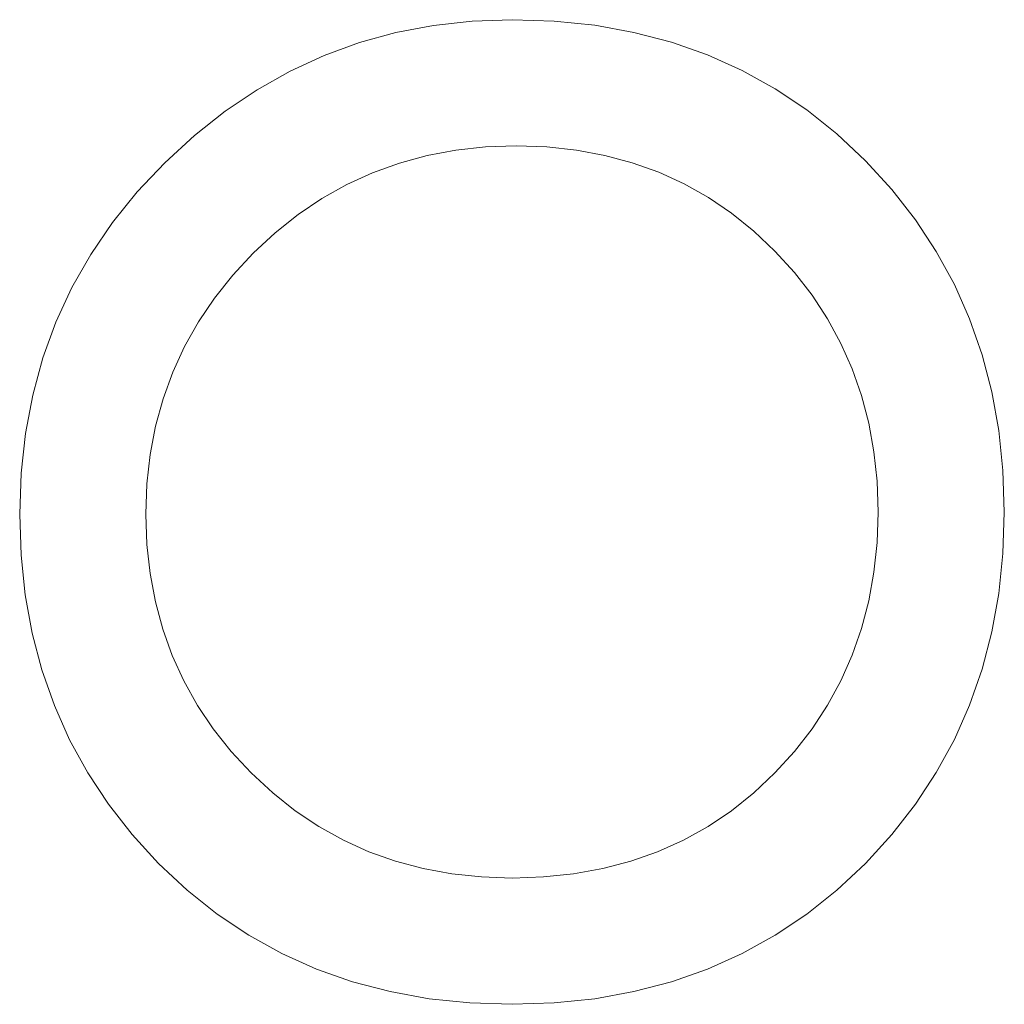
# Model space of a CAD drawing. Extents: x 0 to 1189, y 0 to 841.
# Tile 31 of 129: x 138.37 to 139.61, y 34.24 to 35.48. Entities that reach past the tile are written whole.
import ezdxf

# ---------------------------------------------------------------- set-up
doc = ezdxf.new("R2010")
doc.units = 0

msp = doc.modelspace()

# ---------------------------------------------------------------- linework, layer by layer
at = {"color": 7, "lineweight": 13}
for points in [[(138.991, 35.4759), (139.0439, 35.4741), (139.0948, 35.4688), (139.144, 35.4599), (139.1911, 35.4476), (139.2364, 35.4317), (139.2798, 35.4122), (139.3213, 35.3892), (139.3609, 35.3627), (139.3986, 35.3326), (139.4344, 35.299), (139.4675, 35.2628), (139.4971, 35.2248), (139.5232, 35.1851), (139.5459, 35.1436), (139.565, 35.1004), (139.5807, 35.0554), (139.5929, 35.0088), (139.6016, 34.9603), (139.6069, 34.9101), (139.6086, 34.8582), (139.6069, 34.8063), (139.6016, 34.7561), (139.5929, 34.7077), (139.5807, 34.661), (139.565, 34.616), (139.5459, 34.5728), (139.5232, 34.5314), (139.4971, 34.4916), (139.4675, 34.4537), (139.4344, 34.4174), (139.3986, 34.3838), (139.3609, 34.3538), (139.3213, 34.3272), (139.2798, 34.3042), (139.2364, 34.2848), (139.1911, 34.2689), (139.144, 34.2565), (139.0948, 34.2476), (139.0439, 34.2423), (138.991, 34.2406), (138.938, 34.2423), (138.8871, 34.2476), (138.838, 34.2565), (138.7908, 34.2689), (138.7455, 34.2848), (138.7021, 34.3042), (138.6606, 34.3272), (138.621, 34.3538), (138.5833, 34.3838), (138.5475, 34.4174), (138.5144, 34.4536), (138.4848, 34.4915), (138.4587, 34.5311), (138.436, 34.5724), (138.4169, 34.6154), (138.4012, 34.66), (138.389, 34.7064), (138.3803, 34.7544), (138.375, 34.8042), (138.3733, 34.8556), (138.3751, 34.907), (138.3806, 34.9568), (138.3897, 35.005), (138.4024, 35.0515), (138.4188, 35.0964), (138.4389, 35.1397), (138.4626, 35.1813), (138.4899, 35.2213), (138.5208, 35.2597), (138.5554, 35.2964), (138.5926, 35.3305), (138.6311, 35.361), (138.6711, 35.3879), (138.7125, 35.4113), (138.7554, 35.431), (138.7996, 35.4471), (138.8453, 35.4597), (138.8925, 35.4687), (138.941, 35.4741)], [(138.991, 34.3989), (139.0304, 34.4003), (139.0683, 34.4042), (139.1049, 34.4108), (139.14, 34.4201), (139.1737, 34.4319), (139.206, 34.4465), (139.2369, 34.4636), (139.2663, 34.4834), (139.2943, 34.5058), (139.3209, 34.5309), (139.3455, 34.5579), (139.3675, 34.5862), (139.3868, 34.6158), (139.4037, 34.6466), (139.4179, 34.6787), (139.4295, 34.7121), (139.4386, 34.7467), (139.4451, 34.7826), (139.4489, 34.8198), (139.4502, 34.8582), (139.4489, 34.8967), (139.4451, 34.9338), (139.4386, 34.9697), (139.4295, 35.0043), (139.4179, 35.0377), (139.4037, 35.0698), (139.3868, 35.1006), (139.3675, 35.1302), (139.3455, 35.1585), (139.3209, 35.1855), (139.2944, 35.2106), (139.2665, 35.233), (139.2374, 35.2528), (139.2069, 35.27), (139.175, 35.2845), (139.1419, 35.2964), (139.1075, 35.3056), (139.0717, 35.3122), (139.0346, 35.3162), (138.9962, 35.3175), (138.9578, 35.3162), (138.9205, 35.3121), (138.8845, 35.3054), (138.8497, 35.296), (138.8161, 35.2838), (138.7837, 35.269), (138.7525, 35.2515), (138.7226, 35.2313), (138.6938, 35.2085), (138.6663, 35.1829), (138.6407, 35.1554), (138.6178, 35.1267), (138.5976, 35.0969), (138.5801, 35.0659), (138.5653, 35.0337), (138.5532, 35.0004), (138.5438, 34.966), (138.537, 34.9303), (138.533, 34.8935), (138.5317, 34.8556), (138.533, 34.8176), (138.537, 34.7809), (138.5435, 34.7454), (138.5528, 34.7111), (138.5647, 34.6781), (138.5792, 34.6462), (138.5963, 34.6156), (138.6161, 34.5861), (138.6386, 34.5579), (138.6637, 34.5309), (138.6907, 34.5058), (138.719, 34.4834), (138.7485, 34.4636), (138.7794, 34.4465), (138.8115, 34.4319), (138.8448, 34.4201), (138.8795, 34.4108), (138.9154, 34.4042), (138.9525, 34.4003)]]:
    msp.add_lwpolyline(points, close=True, dxfattribs=at)

doc.saveas('drawing.dxf')
